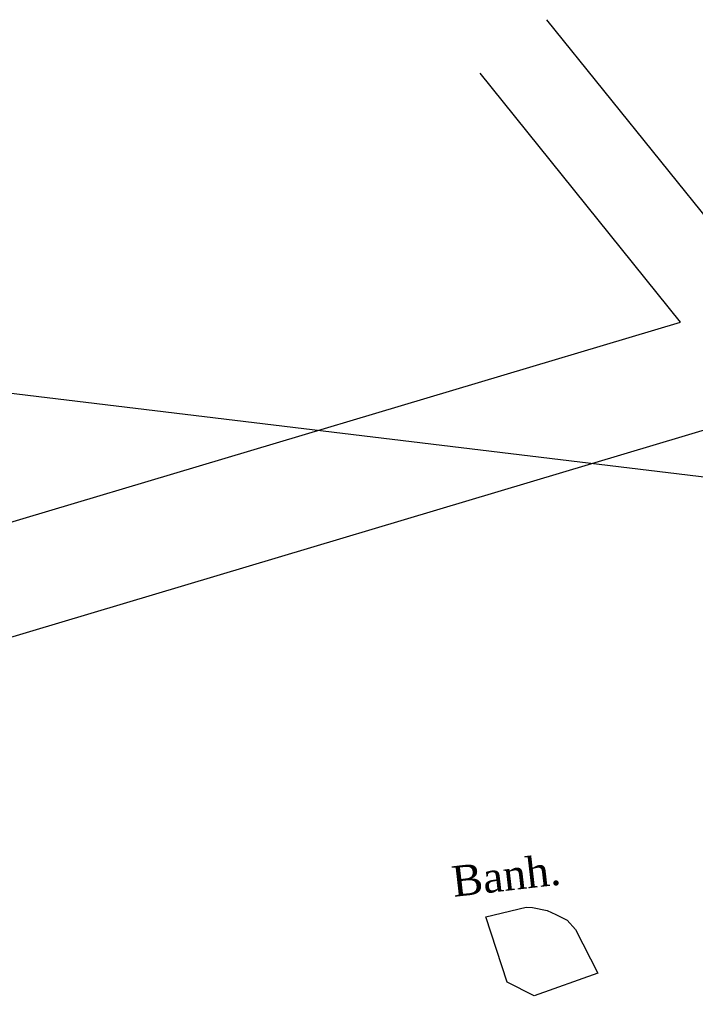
# Model space of a CAD drawing. Header units: millimetres. Extents: x 593 to 1794, y -180 to 570.
# Tile 62 of 71: x 1215 to 1270, y 336 to 416. Entities that reach past the tile are written whole.
import ezdxf

# ---------------------------------------------------------------- set-up
doc = ezdxf.new("R2010")
doc.units = ezdxf.units.MM
doc.header["$MEASUREMENT"] = 0
for name, color, linetype, lineweight in [('Layout - Marco Polo', 252, 'Continuous', 25), ('Linha de Chamada - Marco Polo', 1, 'Continuous', 25), ('Textos - Marco Polo', 143, 'Continuous', 25)]:
    doc.layers.add(name, color=color, linetype=linetype, lineweight=lineweight)
doc.styles.add('TimesNewRoman', font='times.ttf')

msp = doc.modelspace()

# ---------------------------------------------------------------- linework, layer by layer
at = {"layer": 'Layout - Marco Polo'}
for p, q in [((1282.043, 386.332), (1257.77, 416.488)), ((1268.706, 391.738), (1252.317, 412.099)), ((888.643, 268.698), (1337.019, 402.771)), ((1207.744, 373.509), (1268.706, 391.738))]:
    msp.add_line(p, q, dxfattribs=at)
msp.add_lwpolyline([(1261.95, 338.446), (1256.735, 336.612), (1254.53, 337.726), (1252.788, 343.064), (1256.073, 343.86), (1256.613, 343.817), (1257.801, 343.581), (1258.525, 343.266), (1259.452, 342.792), (1260.132, 342.038), (1261.95, 338.446)], dxfattribs=at)
at = {"layer": 'Linha de Chamada - Marco Polo'}
msp.add_line((1313.704, 373.857), (1170.871, 391.091), dxfattribs=at)

# ---------------------------------------------------------------- texts
at = {"layer": 'Textos - Marco Polo', "insert": (1250.168, 344.643), "char_height": 2.5, "width": 15, "attachment_point": 7, "rotation": 6.57756, "line_spacing_factor": 0.9, "style": 'TimesNewRoman'}
msp.add_mtext('Banh.', dxfattribs=at)

doc.saveas('drawing.dxf')
